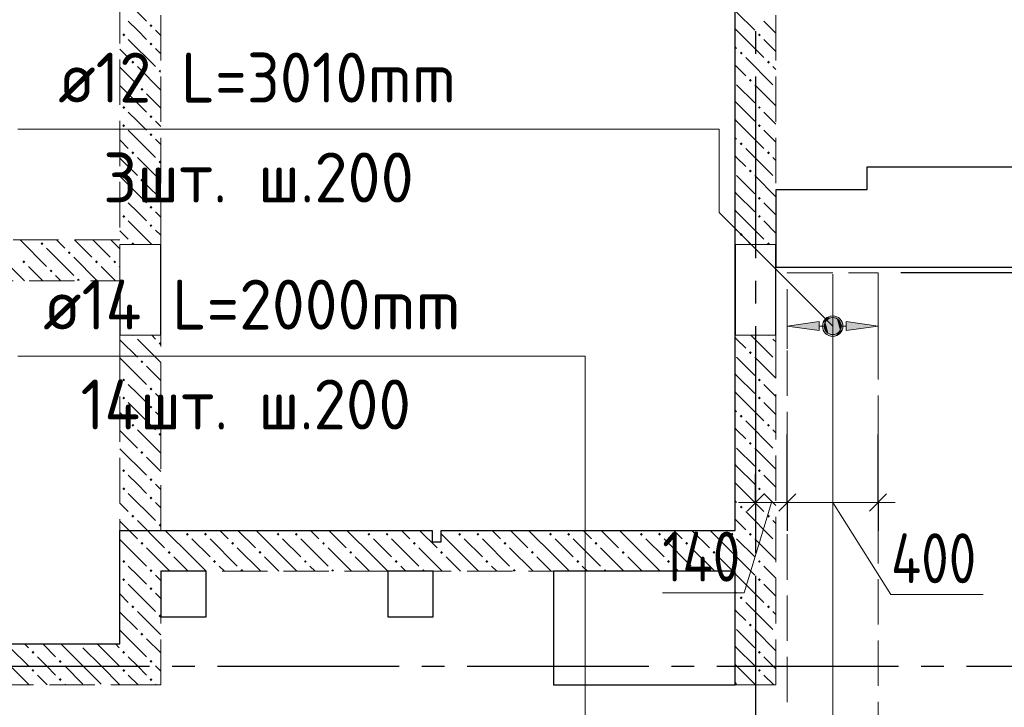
# Model space of a CAD drawing. Header units: millimetres. Extents: x 0 to 61017, y 0 to 42000.
# Tile 20 of 24: x 39439 to 43776, y 28621 to 31650. Entities that reach past the tile are written whole.
import ezdxf

# ---------------------------------------------------------------- set-up
doc = ezdxf.new("R2010")
doc.units = ezdxf.units.MM
doc.linetypes.add('______2', pattern=[270, 200, -70])
doc.linetypes.add('______5', pattern=[1100, 800, -100, 100, -100])
for name, color, linetype, lineweight in [('Standard', 7, 'Continuous', 25), ('ДОП Верх по У', 7, 'Continuous', 25), ('Макрос окна_ макрос двери', 7, 'Continuous', 18), ('Оси', 40, '______5', 18), ('Позиционная метка номер позиции', 7, 'Continuous', 13), ('Примечания', 7, 'Continuous', 25)]:
    doc.layers.add(name, color=color, linetype=linetype, lineweight=lineweight)
doc.layers.add('ЖБ Перекрытие верхний уровень', color=7, linetype='Continuous', lineweight=25, true_color=0xe0e0ff)
doc.layers.add('ЖБ Стена верхний уровень', color=7, linetype='Continuous', lineweight=25, true_color=0x006e00)
doc.styles.add('GOST 2.304-81', font='txt')
doc.styles.add('ISOCPEUR', font='txt')

msp = doc.modelspace()

# ---------------------------------------------------------------- hatches: boundary and pattern name
at = {"layer": 'ДОП Верх по У', "linetype": 'Continuous', "lineweight": 13, "transparency": 33554687}
msp.add_hatch(color=7, dxfattribs=at).paths.add_polyline_path([(42960, 30280), (42820, 30300), (42960, 30320)], flags=16)
for points in [[(42987.7, 30318.8), (43001.2, 30267.8), (43001.2, 30332.3)], [(43001.2, 30332.3), (43020, 30262.5), (43020, 30337.5)], [(43001.2, 30332.3), (43001.2, 30267.8), (43020, 30262.5)], [(43020, 30337.5), (43020, 30262.5), (43038.7, 30267.8)], [(43020, 30337.5), (43038.7, 30267.8), (43038.7, 30332.3)], [(43038.7, 30332.3), (43038.7, 30267.8), (43052.2, 30281.3)], [(43038.7, 30332.3), (43052.2, 30281.3), (43052.2, 30318.8)], [(43080, 30280), (43220, 30300), (43080, 30320)], [(42987.7, 30281.3), (42987.7, 30318.8), (42982.5, 30300)], [(42987.7, 30318.8), (42987.7, 30281.3), (43001.2, 30267.8)], [(43052.2, 30318.8), (43052.2, 30281.3), (43057.5, 30300)]]:
    msp.add_hatch(color=7, dxfattribs=at).paths.add_polyline_path(points)
at = {"layer": 'ЖБ Стена верхний уровень', "linetype": 'Continuous', "lineweight": 18, "transparency": 33554687}
for points in [[(40010.4, 31623.1), (40016.9, 31629.6), (40023.4, 31623.1), (40016.9, 31616.6)], [(39890.5, 31583.1), (39896.9, 31589.6), (39903.4, 31583.1), (39896.9, 31576.6)], [(42690.5, 31583.1), (42696.9, 31589.6), (42703.4, 31583.1), (42696.9, 31576.6)], [(40010.4, 31543.1), (40016.9, 31549.6), (40023.4, 31543.1), (40016.9, 31536.6)], [(42610.4, 31503.1), (42616.9, 31509.6), (42623.4, 31503.1), (42616.9, 31496.6)], [(39930.5, 31463.1), (39937, 31469.6), (39943.5, 31463.1), (39937, 31456.6)], [(42730.5, 31463.1), (42737, 31469.6), (42743.5, 31463.1), (42737, 31456.6)], [(40050.5, 31423.1), (40057, 31429.6), (40060, 31426.6), (40060, 31419.7), (40057, 31416.6)], [(42650.5, 31383.1), (42657, 31389.6), (42663.5, 31383.1), (42657, 31376.6)], [(39970.5, 31343.1), (39977, 31349.6), (39983.4, 31343.1), (39977, 31336.6)], [(39890.5, 31263.1), (39896.9, 31269.6), (39903.4, 31263.1), (39896.9, 31256.6)], [(42690.5, 31263.1), (42696.9, 31269.6), (42703.4, 31263.1), (42696.9, 31256.6)], [(39890.5, 31183.1), (39896.9, 31189.6), (39903.4, 31183.1), (39896.9, 31176.6)], [(40010.4, 31223.1), (40016.9, 31229.6), (40023.4, 31223.1), (40016.9, 31216.6)], [(42690.5, 31183.1), (42696.9, 31189.6), (42703.4, 31183.1), (42696.9, 31176.6)], [(40010.4, 31143.1), (40016.9, 31149.6), (40023.4, 31143.1), (40016.9, 31136.6)], [(42610.4, 31103.1), (42616.9, 31109.6), (42623.4, 31103.1), (42616.9, 31096.6)], [(39930.5, 31063.1), (39937, 31069.6), (39943.5, 31063.1), (39937, 31056.6)], [(42730.5, 31063.1), (42737, 31069.6), (42743.5, 31063.1), (42737, 31056.6)], [(40050.5, 31023.1), (40057, 31029.6), (40060, 31026.6), (40060, 31019.7), (40057, 31016.6)], [(42650.5, 30983.1), (42657, 30989.6), (42663.5, 30983.1), (42657, 30976.6)], [(39970.5, 30943.1), (39977, 30949.6), (39983.4, 30943.1), (39977, 30936.6)], [(39890.5, 30863.1), (39896.9, 30869.6), (39903.4, 30863.1), (39896.9, 30856.6)], [(42690.5, 30863.1), (42696.9, 30869.6), (42703.4, 30863.1), (42696.9, 30856.6)], [(40010.4, 30823.1), (40016.9, 30829.6), (40023.4, 30823.1), (40016.9, 30816.6)], [(39890.5, 30783.1), (39896.9, 30789.6), (39903.4, 30783.1), (39896.9, 30776.6)], [(42690.5, 30783.1), (42696.9, 30789.6), (42703.4, 30783.1), (42696.9, 30776.6)], [(40010.4, 30743.1), (40016.9, 30749.6), (40023.4, 30743.1), (40016.9, 30736.6)], [(42610.4, 30703.1), (42616.9, 30709.6), (42623.4, 30703.1), (42616.9, 30696.6)], [(39530.5, 30663.1), (39537, 30669.6), (39543.5, 30663.1), (39537, 30656.6)], [(39930.5, 30663.1), (39937, 30669.6), (39943.5, 30663.1), (39940.3, 30660), (39933.6, 30660)], [(42730.5, 30663.1), (42737, 30669.6), (42743.5, 30663.1), (42740.3, 30660), (42733.6, 30660)], [(39650.5, 30623.1), (39657, 30629.6), (39663.5, 30623.1), (39657, 30616.6)], [(39450.5, 30583.1), (39457, 30589.6), (39463.5, 30583.1), (39457, 30576.6)], [(39770.5, 30583.1), (39777, 30589.6), (39783.4, 30583.1), (39777, 30576.6)], [(39850.5, 30583.1), (39857, 30589.6), (39863.5, 30583.1), (39857, 30576.6)], [(39570.5, 30543.1), (39577, 30549.6), (39583.4, 30543.1), (39577, 30536.6)], [(39690.5, 30503.1), (39696.9, 30509.6), (39703.4, 30503.1), (39700.3, 30500), (39693.6, 30500)], [(39940.3, 30260), (39937, 30256.6), (39933.6, 30260)], [(42740.3, 30260), (42737, 30256.6), (42733.6, 30260)], [(40050.5, 30223.1), (40057, 30229.6), (40060, 30226.6), (40060, 30219.7), (40057, 30216.6)], [(42650.5, 30183.1), (42657, 30189.6), (42663.5, 30183.1), (42657, 30176.6)], [(39970.5, 30143.1), (39977, 30149.6), (39983.4, 30143.1), (39977, 30136.6)], [(39890.5, 30063.1), (39896.9, 30069.6), (39903.4, 30063.1), (39896.9, 30056.6)], [(42690.5, 30063.1), (42696.9, 30069.6), (42703.4, 30063.1), (42696.9, 30056.6)], [(40010.4, 30023.1), (40016.9, 30029.6), (40023.4, 30023.1), (40016.9, 30016.6)], [(39890.5, 29983.1), (39896.9, 29989.6), (39903.4, 29983.1), (39896.9, 29976.6)], [(42690.5, 29983.1), (42696.9, 29989.6), (42703.4, 29983.1), (42696.9, 29976.6)], [(40010.4, 29943.1), (40016.9, 29949.6), (40023.4, 29943.1), (40016.9, 29936.6)], [(42610.4, 29903.1), (42616.9, 29909.6), (42623.4, 29903.1), (42616.9, 29896.6)], [(39930.5, 29863.1), (39937, 29869.6), (39943.5, 29863.1), (39937, 29856.6)], [(42730.5, 29863.1), (42737, 29869.6), (42743.5, 29863.1), (42737, 29856.6)], [(40050.5, 29823.1), (40057, 29829.6), (40060, 29826.6), (40060, 29819.7), (40057, 29816.6)], [(42650.5, 29783.1), (42657, 29789.6), (42663.5, 29783.1), (42657, 29776.6)], [(39970.5, 29743.1), (39977, 29749.6), (39983.4, 29743.1), (39977, 29736.6)], [(39890.5, 29663.1), (39896.9, 29669.6), (39903.4, 29663.1), (39896.9, 29656.6)], [(42690.5, 29663.1), (42696.9, 29669.6), (42703.4, 29663.1), (42696.9, 29656.6)], [(40010.4, 29623.1), (40016.9, 29629.6), (40023.4, 29623.1), (40016.9, 29616.6)], [(39890.5, 29583.1), (39896.9, 29589.6), (39903.4, 29583.1), (39896.9, 29576.6)], [(42690.5, 29583.1), (42696.9, 29589.6), (42703.4, 29583.1), (42696.9, 29576.6)], [(40010.4, 29543.1), (40016.9, 29549.6), (40023.4, 29543.1), (40016.9, 29536.6)], [(42610.4, 29503.1), (42616.9, 29509.6), (42623.4, 29503.1), (42616.9, 29496.6)], [(39930.5, 29463.1), (39937, 29469.6), (39943.5, 29463.1), (39937, 29456.6)], [(42730.5, 29463.1), (42737, 29469.6), (42743.5, 29463.1), (42737, 29456.6)], [(40050.5, 29423.1), (40057, 29429.6), (40060, 29426.6), (40060, 29419.7), (40057, 29416.6)], [(40170.5, 29383.1), (40177, 29389.6), (40183.4, 29383.1), (40177, 29376.6)], [(40250.5, 29383.1), (40257, 29389.6), (40263.5, 29383.1), (40257, 29376.6)], [(40570.5, 29383.1), (40577, 29389.6), (40583.4, 29383.1), (40577, 29376.6)], [(40650.5, 29383.1), (40657, 29389.6), (40663.5, 29383.1), (40657, 29376.6)], [(40970.5, 29383.1), (40977, 29389.6), (40983.4, 29383.1), (40977, 29376.6)], [(41050.5, 29383.1), (41057, 29389.6), (41063.5, 29383.1), (41057, 29376.6)], [(41370.5, 29383.1), (41377, 29389.6), (41383.4, 29383.1), (41377, 29376.6)], [(41450.5, 29383.1), (41457, 29389.6), (41463.5, 29383.1), (41457, 29376.6)], [(41770.5, 29383.1), (41777, 29389.6), (41783.4, 29383.1), (41777, 29376.6)], [(41850.5, 29383.1), (41857, 29389.6), (41863.5, 29383.1), (41857, 29376.6)], [(42170.5, 29383.1), (42177, 29389.6), (42183.4, 29383.1), (42177, 29376.6)], [(42250.5, 29383.1), (42257, 29389.6), (42263.5, 29383.1), (42257, 29376.6)], [(42570.5, 29383.1), (42577, 29389.6), (42583.4, 29383.1), (42577, 29376.6)], [(42650.5, 29383.1), (42657, 29389.6), (42663.5, 29383.1), (42657, 29376.6)], [(39970.5, 29343.1), (39977, 29349.6), (39983.4, 29343.1), (39977, 29336.6)], [(40370.5, 29343.1), (40377, 29349.6), (40383.4, 29343.1), (40377, 29336.6)], [(40770.5, 29343.1), (40777, 29349.6), (40783.4, 29343.1), (40777, 29336.6)], [(41170.5, 29343.1), (41177, 29349.6), (41183.4, 29343.1), (41177, 29336.6)], [(41570.5, 29343.1), (41577, 29349.6), (41583.4, 29343.1), (41577, 29336.6)], [(41970.5, 29343.1), (41977, 29349.6), (41983.4, 29343.1), (41977, 29336.6)], [(42370.5, 29343.1), (42377, 29349.6), (42383.4, 29343.1), (42377, 29336.6)], [(40090.5, 29303.1), (40096.9, 29309.6), (40103.4, 29303.1), (40096.9, 29296.6)], [(40490.5, 29303.1), (40496.9, 29309.6), (40503.4, 29303.1), (40496.9, 29296.6)], [(40890.5, 29303.1), (40896.9, 29309.6), (40903.4, 29303.1), (40896.9, 29296.6)], [(41290.5, 29303.1), (41296.9, 29309.6), (41303.4, 29303.1), (41296.9, 29296.6)], [(41690.5, 29303.1), (41696.9, 29309.6), (41703.4, 29303.1), (41696.9, 29296.6)], [(42090.5, 29303.1), (42096.9, 29309.6), (42103.4, 29303.1), (42096.9, 29296.6)], [(42490.5, 29303.1), (42496.9, 29309.6), (42503.4, 29303.1), (42496.9, 29296.6)], [(39890.5, 29263.1), (39896.9, 29269.6), (39903.4, 29263.1), (39896.9, 29256.6)], [(40290.5, 29263.1), (40296.9, 29269.6), (40303.4, 29263.1), (40296.9, 29256.6)], [(40690.5, 29263.1), (40696.9, 29269.6), (40703.4, 29263.1), (40696.9, 29256.6)], [(41090.5, 29263.1), (41096.9, 29269.6), (41103.4, 29263.1), (41096.9, 29256.6)], [(41490.5, 29263.1), (41496.9, 29269.6), (41503.4, 29263.1), (41496.9, 29256.6)], [(41890.5, 29263.1), (41896.9, 29269.6), (41903.4, 29263.1), (41896.9, 29256.6)], [(42290.5, 29263.1), (42296.9, 29269.6), (42303.4, 29263.1), (42296.9, 29256.6)], [(42690.5, 29263.1), (42696.9, 29269.6), (42703.4, 29263.1), (42696.9, 29256.6)], [(40010.4, 29223.1), (40016.9, 29229.6), (40023.4, 29223.1), (40016.9, 29216.6)], [(40410.4, 29223.1), (40416.9, 29229.6), (40423.4, 29223.1), (40420.3, 29220), (40413.6, 29220)], [(40810.4, 29223.1), (40816.9, 29229.6), (40823.4, 29223.1), (40820.3, 29220), (40813.6, 29220)], [(41210.4, 29223.1), (41216.9, 29229.6), (41223.4, 29223.1), (41220.3, 29220), (41213.6, 29220)], [(41610.4, 29223.1), (41616.9, 29229.6), (41623.4, 29223.1), (41620.3, 29220), (41613.6, 29220)], [(42010.4, 29223.1), (42016.9, 29229.6), (42023.4, 29223.1), (42020.3, 29220), (42013.6, 29220)], [(42410.4, 29223.1), (42416.9, 29229.6), (42423.4, 29223.1), (42420.3, 29220), (42413.6, 29220)], [(39890.5, 29183.1), (39896.9, 29189.6), (39903.4, 29183.1), (39896.9, 29176.6)], [(40010.4, 29143.1), (40016.9, 29149.6), (40023.4, 29143.1), (40016.9, 29136.6)], [(42690.5, 29183.1), (42696.9, 29189.6), (42703.4, 29183.1), (42696.9, 29176.6)], [(42610.4, 29103.1), (42616.9, 29109.6), (42623.4, 29103.1), (42616.9, 29096.6)], [(39930.5, 29063.1), (39937, 29069.6), (39943.5, 29063.1), (39937, 29056.6)], [(42730.5, 29063.1), (42737, 29069.6), (42743.5, 29063.1), (42737, 29056.6)], [(40050.5, 29023.1), (40057, 29029.6), (40060, 29026.6), (40060, 29019.7), (40057, 29016.6)], [(42650.5, 28983.1), (42657, 28989.6), (42663.5, 28983.1), (42657, 28976.6)], [(39970.5, 28943.1), (39977, 28949.6), (39983.4, 28943.1), (39977, 28936.6)], [(39700.3, 28900), (39696.9, 28896.6), (39693.6, 28900)], [(39490.5, 28863.1), (39496.9, 28869.6), (39503.4, 28863.1), (39496.9, 28856.6)], [(39890.5, 28863.1), (39896.9, 28869.6), (39903.4, 28863.1), (39896.9, 28856.6)], [(42690.5, 28863.1), (42696.9, 28869.6), (42703.4, 28863.1), (42696.9, 28856.6)], [(39610.4, 28823.1), (39616.9, 28829.6), (39623.4, 28823.1), (39616.9, 28816.6)], [(40010.4, 28823.1), (40016.9, 28829.6), (40023.4, 28823.1), (40016.9, 28816.6)], [(39490.5, 28783.1), (39496.9, 28789.6), (39503.4, 28783.1), (39496.9, 28776.6)], [(39890.5, 28783.1), (39896.9, 28789.6), (39903.4, 28783.1), (39896.9, 28776.6)], [(42690.5, 28783.1), (42696.9, 28789.6), (42703.4, 28783.1), (42696.9, 28776.6)], [(39610.4, 28743.1), (39616.9, 28749.6), (39623.4, 28743.1), (39616.9, 28736.6)], [(40010.4, 28743.1), (40016.9, 28749.6), (40023.4, 28743.1), (40016.9, 28736.6)]]:
    msp.add_hatch(color=7, dxfattribs=at).paths.add_polyline_path(points, flags=16)
at = {"layer": 'Позиционная метка номер позиции', "linetype": 'Continuous', "lineweight": 13, "transparency": 33554687}
for points in [[(42988.2, 30268.2), (43031.4, 30343.3), (42976.7, 30288.5)], [(42976.7, 30288.5), (43031.4, 30343.3), (43008.5, 30343.3)], [(42976.7, 30288.5), (43008.5, 30343.3), (42976.7, 30311.5)], [(42976.7, 30311.5), (43008.5, 30343.3), (42988.2, 30331.8)], [(42988.2, 30268.2), (43051.8, 30331.8), (43031.4, 30343.3)], [(43008.5, 30256.7), (43051.8, 30331.8), (42988.2, 30268.2)], [(43008.5, 30256.7), (43063.3, 30311.5), (43051.8, 30331.8)], [(43031.4, 30256.7), (43063.3, 30311.5), (43008.5, 30256.7)], [(43031.4, 30256.7), (43063.3, 30288.5), (43063.3, 30311.5)], [(43063.3, 30288.5), (43031.4, 30256.7), (43051.8, 30268.2)]]:
    msp.add_hatch(color=7, dxfattribs=at).paths.add_polyline_path(points)

# ---------------------------------------------------------------- linework, layer by layer
at = {"layer": 'Standard', "color": 7, "linetype": 'Continuous', "lineweight": 25, "transparency": 33554687}
for p, q in [((42590, 29400), (42590, 33445)), ((43170, 31000), (43170, 30900)), ((44430, 31000), (43170, 31000)), ((42770, 30900), (42770, 30560)), ((43170, 30900), (42770, 30900)), ((42770, 30560), (44430, 30560)), ((42642.5, 29485.5), (42717.5, 29560.5)), ((42782.5, 29485.5), (42857.5, 29560.5)), ((43182.5, 29485.5), (43257.5, 29560.5)), ((39880, 28900), (39880, 29400)), ((39880, 29400), (41255, 29400)), ((41255, 29400), (41255, 29350)), ((41295, 29350), (41295, 29400)), ((41295, 29400), (42590, 29400)), ((41255, 29350), (41295, 29350)), ((40060, 29220), (40060, 29020)), ((40260, 29220), (40060, 29220)), ((40260, 29020), (40260, 29220)), ((41060, 29220), (41060, 29020)), ((41260, 29220), (41060, 29220)), ((41260, 29020), (41260, 29220)), ((41790, 29220), (41790, 28720)), ((42590, 29220), (41790, 29220)), ((42590, 28720), (42590, 29220)), ((40060, 29020), (40260, 29020)), ((41060, 29020), (41260, 29020)), ((38130, 28900), (39880, 28900)), ((41790, 28720), (42590, 28720))]:
    msp.add_line(p, q, dxfattribs=at)
at = {"layer": 'Standard', "color": 251, "linetype": 'Continuous', "lineweight": -3, "true_color": 0x656565, "transparency": 33554687}
for p, q in [((44430, 30535), (43320, 30535)), ((43220, 29523), (43220, 29823)), ((42680, 29523), (42680, 29648)), ((42820, 29523), (42820, 29648)), ((43220, 29523), (43220, 29648)), ((42680, 29523), (42680, 29398)), ((42680, 29523), (42680, 29523)), ((42820, 29523), (42820, 29398)), ((43220, 29523), (43220, 29398))]:
    msp.add_line(p, q, dxfattribs=at)
at = {"layer": 'Standard', "color": 7, "linetype": 'Continuous', "lineweight": 13, "transparency": 33554687}
for p, q in [((42680, 29523), (42605, 29523)), ((42750, 29523), (42629.3, 29124.5)), ((42680, 29523), (42820, 29523)), ((42820, 29523), (43220, 29523)), ((43020, 29523), (43276.5, 29117.3)), ((43220, 29523), (43295, 29523)), ((42629.3, 29124.5), (42269.6, 29124.5)), ((43276.5, 29117.3), (43683.1, 29117.3))]:
    msp.add_line(p, q, dxfattribs=at)
at = {"layer": 'Standard', "color": 251, "linetype": 'Continuous', "lineweight": -3, "true_color": 0x656565, "transparency": 33554687}
msp.add_lwpolyline([(42820, 29523), (42820, 29578.6), (42820, 29578.6), (42820, 29823)], dxfattribs=at)
at = {"layer": 'ДОП Верх по У', "color": 7, "linetype": 'Continuous', "lineweight": 13, "transparency": 33554687}
for p, q in [((39588, 31167.5), (41630, 31167.5)), ((39522, 30167.5), (41630, 30167.5))]:
    msp.add_line(p, q, dxfattribs=at)
at = {"layer": 'ДОП Верх по У', "color": 7, "linetype": 'Continuous', "lineweight": 18, "transparency": 33554687}
msp.add_line((43020, 28109), (43020, 30529), dxfattribs=at)
at = {"layer": 'ДОП Верх по У', "color": 251, "linetype": 'Continuous', "lineweight": 13, "true_color": 0x494949, "transparency": 33554687}
for p, q in [((42820, 30300), (42820, 30400)), ((43220, 30300), (43220, 30400)), ((42820, 30300), (42960, 30320)), ((42960, 30320), (42960, 30280)), ((43020, 30337.5), (43020, 30337.5)), ((43220, 30300), (43080, 30320)), ((43080, 30320), (43080, 30280)), ((42960, 30280), (42820, 30300)), ((42820, 30300), (42820, 30200)), ((42820, 30300), (42820, 30300)), ((42960, 30300), (42990, 30300)), ((43050, 30300), (43080, 30300)), ((43080, 30280), (43220, 30300)), ((43220, 30300), (43220, 30200)), ((43220, 30300), (43220, 30300)), ((43020, 30262.5), (43020, 30262.5))]:
    msp.add_line(p, q, dxfattribs=at)
msp.add_circle((43020, 30300), 37.5, dxfattribs=at)
at = {"layer": 'ЖБ Перекрытие верхний уровень', "color": 7, "linetype": 'Continuous', "lineweight": 18, "transparency": 33554687}
for p, q in [((42590, 33445), (42590, 29400)), ((44430, 31000), (43170, 31000)), ((43170, 31000), (43170, 30900)), ((43170, 30900), (42770, 30900)), ((42770, 30900), (42770, 30560)), ((42770, 30560), (43170, 30560)), ((43170, 30560), (44430, 30560)), ((41255, 29400), (39880, 29400)), ((39880, 29400), (39880, 28900)), ((41255, 29400), (41255, 29350)), ((41295, 29350), (41295, 29400)), ((42590, 29400), (41295, 29400)), ((41255, 29350), (41295, 29350)), ((40260, 29220), (40060, 29220)), ((40060, 29220), (40060, 29020)), ((40260, 29020), (40260, 29220)), ((41260, 29220), (41060, 29220)), ((41060, 29220), (41060, 29020)), ((41260, 29020), (41260, 29220)), ((42590, 29220), (41790, 29220)), ((41790, 29220), (41790, 28720)), ((42590, 28720), (42590, 29220)), ((40060, 29020), (40260, 29020)), ((41060, 29020), (41260, 29020)), ((39880, 28900), (38130, 28900)), ((41790, 28720), (42590, 28720))]:
    msp.add_line(p, q, dxfattribs=at)
at = {"layer": 'ЖБ Стена верхний уровень', "color": 251, "linetype": '______2', "lineweight": 13, "true_color": 0x656565, "transparency": 33554687}
for p, q in [((39880, 33095), (39880, 30680)), ((40060, 30660), (40060, 33095)), ((42590, 33095), (42590, 30660)), ((42770, 30660), (42770, 33095)), ((39880, 30680), (38130, 30680)), ((40060, 30660), (39880, 30660)), ((39880, 30500), (39880, 30660)), ((42770, 30660), (42590, 30660)), ((38130, 30500), (39880, 30500)), ((39880, 30260), (40060, 30260)), ((39880, 30260), (39880, 28900)), ((40060, 29400), (40060, 30260)), ((42590, 30260), (42770, 30260)), ((42590, 30260), (42590, 29400)), ((42770, 28720), (42770, 30260)), ((41255, 29400), (40060, 29400)), ((41255, 29400), (41255, 29350)), ((41295, 29350), (41295, 29400)), ((42590, 29400), (41295, 29400)), ((41255, 29350), (41295, 29350)), ((40060, 29220), (42590, 29220)), ((40060, 28720), (40060, 29220)), ((42590, 29220), (42590, 28720)), ((39880, 28900), (38130, 28900)), ((37950, 28720), (39880, 28720)), ((39880, 28720), (40060, 28720)), ((42590, 28720), (42770, 28720))]:
    msp.add_line(p, q, dxfattribs=at)
at = {"layer": 'ЖБ Стена верхний уровень', "color": 9, "linetype": 'Continuous', "lineweight": 18, "true_color": 0xc7c7c7, "transparency": 33554687}
for p, q in [((39880, 31760.1), (39996.9, 31643.1)), ((42596.9, 31683.1), (42677, 31603.1)), ((39957, 31603.1), (39916.9, 31643.1)), ((42757, 31603.1), (42716.9, 31643.1)), ((39996.9, 31563.1), (39957, 31603.1)), ((40037, 31603.1), (40060, 31580.1)), ((42590, 31610.1), (42596.9, 31603.1)), ((42596.9, 31603.1), (42716.9, 31483.1)), ((39916.9, 31563.1), (40037, 31443.1)), ((39880, 31520.1), (39916.9, 31483.1)), ((40037, 31523.1), (40060, 31500.1)), ((42590, 31530.1), (42596.9, 31523.1)), ((42596.9, 31443.1), (42590, 31450.1)), ((42637, 31483.1), (42757, 31363.1)), ((39880, 31440.1), (39957, 31363.1)), ((39957, 31443.1), (40060, 31340.1)), ((42637, 31403.1), (42596.9, 31443.1)), ((39880, 31360.1), (39996.9, 31243.1)), ((42596.9, 31363.1), (42677, 31283.1)), ((40060, 31260.1), (39996.9, 31323.1)), ((42596.9, 31283.1), (42590, 31290.1)), ((42596.9, 31283.1), (42677, 31203.1)), ((39957, 31203.1), (39916.9, 31243.1)), ((42757, 31203.1), (42716.9, 31243.1)), ((39996.9, 31163.1), (39957, 31203.1)), ((40037, 31203.1), (40060, 31180.1)), ((42590, 31210.1), (42596.9, 31203.1)), ((42596.9, 31203.1), (42716.9, 31083.1)), ((39916.9, 31163.1), (40037, 31043.1)), ((39880, 31120.1), (39916.9, 31083.1)), ((40037, 31123.1), (40060, 31100.1)), ((42590, 31130.1), (42596.9, 31123.1)), ((42637, 31083.1), (42757, 30963.1)), ((39880, 31040.1), (39957, 30963.1)), ((39957, 31043.1), (40060, 30940.1)), ((42596.9, 31043.1), (42590, 31050.1)), ((42637, 31003.1), (42596.9, 31043.1)), ((39880, 30960.1), (39996.9, 30843.1)), ((42596.9, 30963.1), (42677, 30883.1)), ((40060, 30860.1), (39996.9, 30923.1)), ((42596.9, 30883.1), (42590, 30890.1)), ((42596.9, 30883.1), (42677, 30803.1)), ((39957, 30803.1), (39916.9, 30843.1)), ((42757, 30803.1), (42716.9, 30843.1)), ((39996.9, 30763.1), (39957, 30803.1)), ((40037, 30803.1), (40060, 30780.1)), ((42590, 30810.1), (42596.9, 30803.1)), ((42596.9, 30803.1), (42716.9, 30683.1)), ((39916.9, 30763.1), (40020.1, 30660)), ((39880, 30720.1), (39916.9, 30683.1)), ((40037, 30723.1), (40060, 30700.1)), ((42590, 30730.1), (42596.9, 30723.1)), ((39440.1, 30680), (39557, 30563.1)), ((39600.1, 30680), (39637, 30643.1)), ((39680.1, 30680), (39757, 30603.1)), ((39796.9, 30643.1), (39760.1, 30680)), ((39840.1, 30680), (39880, 30640.1)), ((42637, 30683.1), (42660.1, 30660)), ((39557, 30643.1), (39677, 30523.1)), ((39837, 30603.1), (39796.9, 30643.1)), ((39780.1, 30500), (39677, 30603.1)), ((39396.9, 30563.1), (39460.1, 30500)), ((39477, 30563.1), (39540.1, 30500)), ((39796.9, 30563.1), (39860.1, 30500)), ((39877, 30563.1), (39880, 30560.1)), ((39620.1, 30500), (39596.9, 30523.1)), ((39880, 30240.1), (39957, 30163.1)), ((39957, 30243.1), (40060, 30140.1)), ((40020.1, 30260), (40037, 30243.1)), ((42596.9, 30243.1), (42590, 30250.1)), ((42637, 30203.1), (42596.9, 30243.1)), ((42660.1, 30260), (42757, 30163.1)), ((39880, 30160.1), (39996.9, 30043.1)), ((42596.9, 30163.1), (42677, 30083.1)), ((40060, 30060.1), (39996.9, 30123.1)), ((42596.9, 30083.1), (42590, 30090.1)), ((42596.9, 30083.1), (42677, 30003.1)), ((39957, 30003.1), (39916.9, 30043.1)), ((42757, 30003.1), (42716.9, 30043.1)), ((39996.9, 29963.1), (39957, 30003.1)), ((40037, 30003.1), (40060, 29980.1)), ((42590, 30010.1), (42596.9, 30003.1)), ((42596.9, 30003.1), (42716.9, 29883.1)), ((39916.9, 29963.1), (40037, 29843.1)), ((42590, 29930.1), (42596.9, 29923.1)), ((39880, 29920.1), (39916.9, 29883.1)), ((40037, 29923.1), (40060, 29900.1)), ((39957, 29843.1), (40060, 29740.1)), ((42596.9, 29843.1), (42590, 29850.1)), ((42637, 29803.1), (42596.9, 29843.1)), ((42637, 29883.1), (42757, 29763.1)), ((39880, 29840.1), (39957, 29763.1)), ((39880, 29760.1), (39996.9, 29643.1)), ((42596.9, 29763.1), (42677, 29683.1)), ((40060, 29660.1), (39996.9, 29723.1)), ((42596.9, 29683.1), (42590, 29690.1)), ((42596.9, 29683.1), (42677, 29603.1)), ((39957, 29603.1), (39916.9, 29643.1)), ((42757, 29603.1), (42716.9, 29643.1)), ((39996.9, 29563.1), (39957, 29603.1)), ((40037, 29603.1), (40060, 29580.1)), ((42590, 29610.1), (42596.9, 29603.1)), ((42596.9, 29603.1), (42716.9, 29483.1)), ((39916.9, 29563.1), (40037, 29443.1)), ((39880, 29520.1), (39916.9, 29483.1)), ((40037, 29523.1), (40060, 29500.1)), ((42590, 29530.1), (42596.9, 29523.1)), ((42637, 29483.1), (42757, 29363.1)), ((39880, 29440.1), (39957, 29363.1)), ((39957, 29443.1), (40060, 29340.1)), ((42596.9, 29443.1), (42590, 29450.1)), ((42637, 29403.1), (42596.9, 29443.1)), ((40196.9, 29283.1), (40080.1, 29400)), ((40320.1, 29400), (40357, 29363.1)), ((40400.1, 29400), (40477, 29323.1)), ((40596.9, 29283.1), (40480.1, 29400)), ((40720.1, 29400), (40757, 29363.1)), ((40800.1, 29400), (40877, 29323.1)), ((40996.9, 29283.1), (40880.1, 29400)), ((41120.1, 29400), (41157, 29363.1)), ((41200.1, 29400), (41277, 29323.1)), ((41396.9, 29283.1), (41295, 29385.1)), ((41520.1, 29400), (41557, 29363.1)), ((41600.1, 29400), (41677, 29323.1)), ((41796.9, 29283.1), (41680.1, 29400)), ((41920.1, 29400), (41957, 29363.1)), ((42000.1, 29400), (42077, 29323.1)), ((42196.9, 29283.1), (42080.1, 29400)), ((42320.1, 29400), (42357, 29363.1)), ((42400.1, 29400), (42477, 29323.1)), ((42590, 29290.1), (42480.1, 29400)), ((39880, 29360.1), (39996.9, 29243.1)), ((40060, 29260.1), (39996.9, 29323.1)), ((40060, 29340.1), (40077, 29323.1)), ((40196.9, 29363.1), (40277, 29283.1)), ((40277, 29363.1), (40396.9, 29243.1)), ((40500.1, 29220), (40396.9, 29323.1)), ((40596.9, 29363.1), (40677, 29283.1)), ((40677, 29363.1), (40796.9, 29243.1)), ((40900.1, 29220), (40796.9, 29323.1)), ((40996.9, 29363.1), (41077, 29283.1)), ((41077, 29363.1), (41196.9, 29243.1)), ((41300.1, 29220), (41196.9, 29323.1)), ((41396.9, 29363.1), (41477, 29283.1)), ((41477, 29363.1), (41596.9, 29243.1)), ((41700.1, 29220), (41596.9, 29323.1)), ((41796.9, 29363.1), (41877, 29283.1)), ((41877, 29363.1), (41996.9, 29243.1)), ((42100.1, 29220), (41996.9, 29323.1)), ((42196.9, 29363.1), (42277, 29283.1)), ((42277, 29363.1), (42396.9, 29243.1)), ((42500.1, 29220), (42396.9, 29323.1)), ((42596.9, 29363.1), (42677, 29283.1)), ((40116.9, 29283.1), (40180.1, 29220)), ((40196.9, 29283.1), (40260.1, 29220)), ((40516.9, 29283.1), (40580.1, 29220)), ((40596.9, 29283.1), (40660.1, 29220)), ((40916.9, 29283.1), (40980.1, 29220)), ((40996.9, 29283.1), (41060.1, 29220)), ((41316.9, 29283.1), (41380.1, 29220)), ((41396.9, 29283.1), (41460.1, 29220)), ((41716.9, 29283.1), (41780.1, 29220)), ((41796.9, 29283.1), (41860.1, 29220)), ((42116.9, 29283.1), (42180.1, 29220)), ((42196.9, 29283.1), (42260.1, 29220)), ((42516.9, 29283.1), (42580.1, 29220)), ((42596.9, 29283.1), (42590, 29290.1)), ((42596.9, 29283.1), (42677, 29203.1)), ((39957, 29203.1), (39916.9, 29243.1)), ((40100.1, 29220), (40060, 29260.1)), ((40340.1, 29220), (40316.9, 29243.1)), ((40740.1, 29220), (40716.9, 29243.1)), ((41140.1, 29220), (41116.9, 29243.1)), ((41540.1, 29220), (41516.9, 29243.1)), ((41940.1, 29220), (41916.9, 29243.1)), ((42340.1, 29220), (42316.9, 29243.1)), ((42757, 29203.1), (42716.9, 29243.1)), ((39996.9, 29163.1), (39957, 29203.1)), ((40037, 29203.1), (40060, 29180.1)), ((42590, 29210.1), (42596.9, 29203.1)), ((42596.9, 29203.1), (42716.9, 29083.1)), ((39916.9, 29163.1), (40037, 29043.1)), ((39880, 29120.1), (39916.9, 29083.1)), ((40037, 29123.1), (40060, 29100.1)), ((42590, 29130.1), (42596.9, 29123.1)), ((42637, 29083.1), (42757, 28963.1)), ((39880, 29040.1), (39957, 28963.1)), ((39957, 29043.1), (40060, 28940.1)), ((42596.9, 29043.1), (42590, 29050.1)), ((42637, 29003.1), (42596.9, 29043.1)), ((39880, 28960.1), (39996.9, 28843.1)), ((42596.9, 28963.1), (42677, 28883.1)), ((39460.1, 28900), (39477, 28883.1)), ((39540.1, 28900), (39596.9, 28843.1)), ((39716.9, 28803.1), (39620.1, 28900)), ((39796.9, 28883.1), (39780.1, 28900)), ((39860.1, 28900), (39877, 28883.1)), ((40060, 28860.1), (39996.9, 28923.1)), ((42596.9, 28883.1), (42590, 28890.1)), ((39396.9, 28883.1), (39477, 28803.1)), ((39716.9, 28883.1), (39796.9, 28803.1)), ((39796.9, 28883.1), (39877, 28803.1)), ((42596.9, 28883.1), (42677, 28803.1)), ((39396.9, 28803.1), (39480.1, 28720)), ((39557, 28803.1), (39516.9, 28843.1)), ((39596.9, 28763.1), (39557, 28803.1)), ((39637, 28803.1), (39716.9, 28723.1)), ((39716.9, 28803.1), (39796.9, 28723.1)), ((39796.9, 28803.1), (39880, 28720.1)), ((39957, 28803.1), (39916.9, 28843.1)), ((39996.9, 28763.1), (39957, 28803.1)), ((40037, 28803.1), (40060, 28780.1)), ((42590, 28810.1), (42596.9, 28803.1)), ((42596.9, 28803.1), (42680.1, 28720)), ((42757, 28803.1), (42716.9, 28843.1)), ((39516.9, 28763.1), (39560.1, 28720)), ((39916.9, 28763.1), (39960.1, 28720)), ((42716.9, 28763.1), (42760.1, 28720)), ((39637, 28723.1), (39640.1, 28720)), ((39880, 28720.1), (39880.1, 28720)), ((40037, 28723.1), (40040.1, 28720)), ((42590, 28730.1), (42596.9, 28723.1))]:
    msp.add_line(p, q, dxfattribs=at)
for points in [[(42770, 31590.1), (42770, 31590.1), (42770, 31590.1), (42770, 31590.1), (42757, 31603.1)], [(42716.9, 31563.1), (42770, 31510.1), (42770, 31510.1), (42770, 31510.1), (42770, 31510.1)], [(42757, 31443.1), (42770, 31430.1), (42770, 31430.1), (42770, 31430.1), (42770, 31430.1)], [(42677, 31363.1), (42770, 31270.1), (42770, 31270.1), (42770, 31270.1), (42770, 31270.1)], [(42770, 31190.1), (42770, 31190.1), (42770, 31190.1), (42770, 31190.1), (42757, 31203.1)], [(42716.9, 31163.1), (42770, 31110.1), (42770, 31110.1), (42770, 31110.1), (42770, 31110.1)], [(42757, 31043.1), (42770, 31030.1), (42770, 31030.1), (42770, 31030.1), (42770, 31030.1)], [(42677, 30963.1), (42770, 30870.1), (42770, 30870.1), (42770, 30870.1), (42770, 30870.1)], [(42770, 30790.1), (42770, 30790.1), (42770, 30790.1), (42770, 30790.1), (42757, 30803.1)], [(42716.9, 30763.1), (42770, 30710.1), (42770, 30710.1), (42770, 30710.1), (42770, 30710.1)], [(42757, 30243.1), (42770, 30230.1), (42770, 30230.1)], [(42677, 30163.1), (42770, 30070.1), (42770, 30070.1)], [(42770, 29990.1), (42770, 29990.1), (42757, 30003.1)], [(42716.9, 29963.1), (42770, 29910.1), (42770, 29910.1)], [(42757, 29843.1), (42770, 29830.1), (42770, 29830.1)], [(42677, 29763.1), (42770, 29670.1), (42770, 29670.1)], [(42770, 29590.1), (42770, 29590.1), (42757, 29603.1)], [(42716.9, 29563.1), (42770, 29510.1), (42770, 29510.1)], [(42757, 29443.1), (42770, 29430.1), (42770, 29430.1)], [(42677, 29363.1), (42770, 29270.1), (42770, 29270.1)], [(42770, 29190.1), (42770, 29190.1), (42757, 29203.1)], [(42716.9, 29163.1), (42770, 29110.1), (42770, 29110.1)], [(42757, 29043.1), (42770, 29030.1), (42770, 29030.1)], [(42677, 28963.1), (42770, 28870.1), (42770, 28870.1)], [(42770, 28790.1), (42770, 28790.1), (42757, 28803.1)]]:
    msp.add_lwpolyline(points, dxfattribs=at)
at = {"layer": 'Макрос окна_ макрос двери', "color": 7, "linetype": 'Continuous', "lineweight": -3, "transparency": 33554687}
for p, q in [((40060, 30260), (40060, 30660)), ((42590, 30660), (42590, 30260)), ((42770, 30260), (42770, 30660)), ((39880, 30500), (39880, 30260))]:
    msp.add_line(p, q, dxfattribs=at)
at = {"layer": 'Оси', "color": 8, "linetype": '______5', "lineweight": -3, "transparency": 33554687}
for p, q in [((42680, 38000), (42680, 15970)), ((49910, 28800), (3600, 28800))]:
    msp.add_line(p, q, dxfattribs=at)
at = {"layer": 'Позиционная метка номер позиции', "color": 7, "linetype": 'Continuous', "lineweight": 13, "transparency": 33554687}
for p, q in [((42988.2, 30331.8), (42988.2, 30331.8)), ((43051.8, 30331.8), (43051.8, 30331.8)), ((42988.2, 30268.2), (42988.2, 30268.2)), ((43051.8, 30268.2), (43051.8, 30268.2))]:
    msp.add_line(p, q, dxfattribs=at)
for points in [[(43020, 30300), (42520, 30800), (42520, 31167.5), (39430, 31167.5)], [(42430, 27496.8), (41930, 27996.8), (41930, 30167.5), (39430, 30167.5)]]:
    msp.add_lwpolyline(points, dxfattribs=at)
msp.add_circle((43020, 30300), 45, dxfattribs=at)
at = {"layer": 'Примечания', "color": 7, "linetype": '______2', "lineweight": 18, "transparency": 33554687}
for p, q in [((42820, 30535), (43220, 30535)), ((42820, 28103), (42820, 30535)), ((43220, 30535), (43220, 28103))]:
    msp.add_line(p, q, dxfattribs=at)

# ---------------------------------------------------------------- texts
at = {"layer": 'Standard', "color": 7, "linetype": 'Continuous', "lineweight": 25, "transparency": 33554687, "char_height": 220, "attachment_point": 7, "style": 'GOST 2.304-81'}
for s, insert, width in [('140', (42269.6, 29174.5), 485.085), ('400', (43276.5, 29167.3), 531.973)]:
    msp.add_mtext(s, dxfattribs=dict(at, insert=insert, width=width))
at = {"layer": 'ДОП Верх по У', "color": 7, "linetype": 'Continuous', "lineweight": 13, "transparency": 33554687, "char_height": 220, "attachment_point": 7, "style": 'ISOCPEUR'}
for s, insert, width in [('\\W0.94;ø12 L=3010mm ', (39608, 31284.8), 2104.383), ('\\W0.97;3шт. ш.200 ', (39806, 30844.8), 1712.337), ('\\W0.96;ø14 L=2000mm ', (39542, 30284.8), 2172.618), ('\\W0.95;14шт. ш.200 ', (39707, 29844.8), 1842.007)]:
    msp.add_mtext(s, dxfattribs=dict(at, insert=insert, width=width))

doc.saveas('drawing.dxf')
